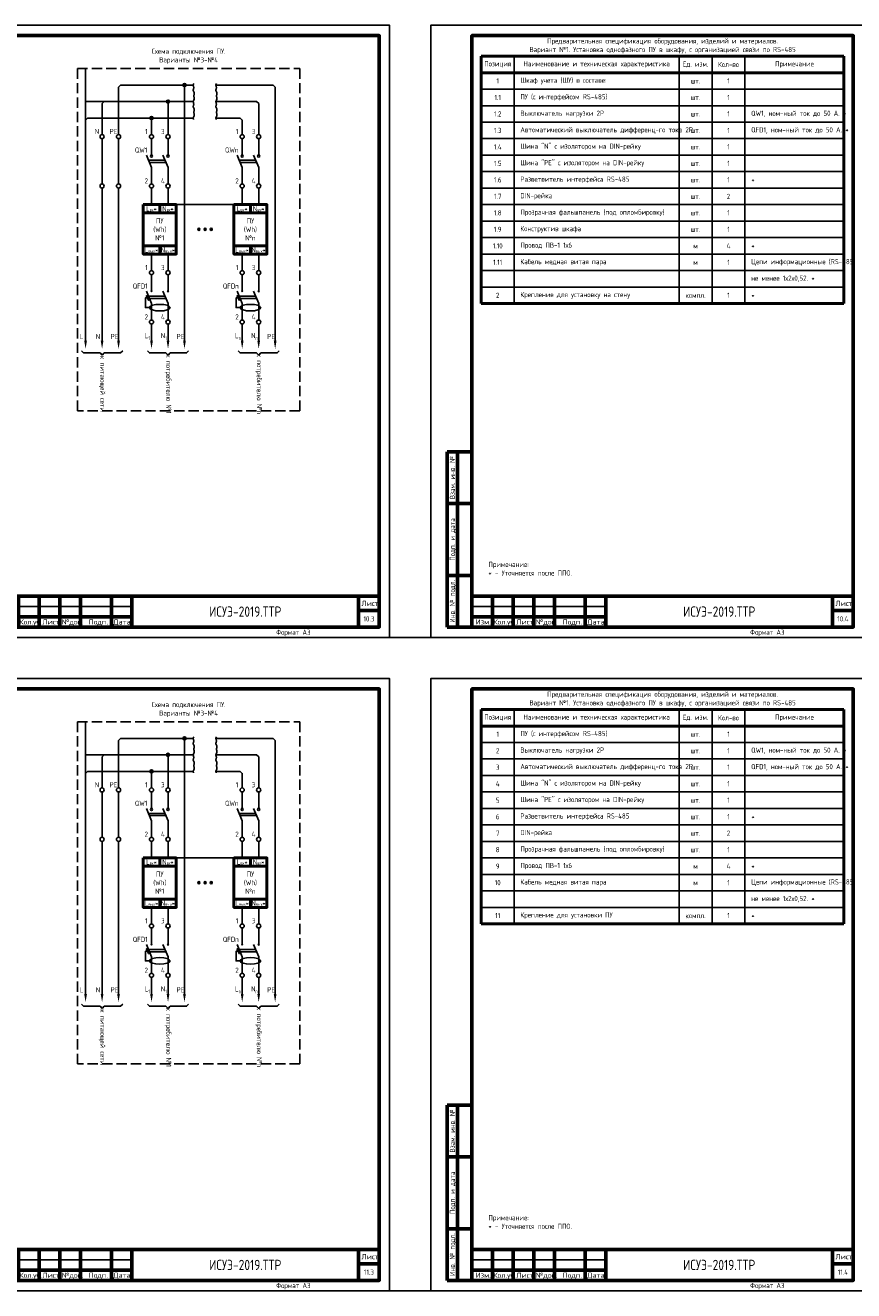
# Model space of a CAD drawing. Header units: millimetres. Extents: x -110 to 4101, y -10868 to 110.
# Tile 64 of 90: x 923 to 1325, y -3477 to -2863. Entities that reach past the tile are written whole.
import ezdxf
from ezdxf.enums import TextEntityAlignment as Align

# ---------------------------------------------------------------- set-up
doc = ezdxf.new("R2010")
doc.units = ezdxf.units.MM
doc.linetypes.add('GOST2.303 4', pattern=[7, 5, -2, 0])
doc.layers.add('01.Вспомогательный_слой', color=1, linetype='Continuous', plot=False)
doc.layers.add('Формат', color=7, linetype='Continuous', lineweight=25)
doc.layers.add('Формат @ 1', color=7, linetype='Continuous', lineweight=25)
doc.styles.add('Формат', font='isocpeur.ttf')
doc.styles.add('ЭП', font='GOST.TTF')

# ---------------------------------------------------------------- blocks, each defined once
blk = doc.blocks.new('*U77')
at = {"layer": 'Формат', "color": 7, "linetype": 'Continuous', "lineweight": 60}
for p, q in [((8, 85), (20, 85)), ((8, 85), (8, 0)), ((13, 85), (13, 0)), ((8, 60), (20, 60)), ((8, 25), (20, 25)), ((20, 15), (205, 15)), ((20, 15), (20, 0)), ((30, 15), (30, 0)), ((40, 15), (40, 0)), ((50, 15), (50, 0)), ((60, 15), (60, 0)), ((75, 15), (75, 0)), ((85, 15), (85, 0)), ((195, 15), (195, 0)), ((195, 8), (205, 8)), ((8, 0), (20, 0)), ((20, 5), (85, 5))]:
    blk.add_line(p, q, dxfattribs=at)
at = {"layer": 'Формат', "color": 7, "linetype": 'Continuous', "lineweight": 25}
blk.add_line((20, 10), (85, 10), dxfattribs=at)
blk.add_lwpolyline([(0, -5), (210, -5), (210, 292), (0, 292)], close=True, dxfattribs=at)
at = {"layer": 'Формат', "color": 7, "linetype": 'Continuous', "lineweight": 60}
blk.add_lwpolyline([(20, 0), (205, 0), (205, 287), (20, 287)], close=True, dxfattribs=at)
at = {"layer": 'Формат', "color": 7, "linetype": 'Continuous', "lineweight": 25, "style": 'ЭП'}
for s, p in [('Взам. инв. №', (10.5, 72.5)), ('Подп. и дата', (10.5, 42.5)), ('Инв. № подл.', (10.5, 12.5))]:
    blk.add_text(s, height=2.5, rotation=90, dxfattribs=at).set_placement(p, align=Align.MIDDLE_CENTER)
at = {"layer": 'Формат', "color": 7, "linetype": 'Continuous', "lineweight": 25, "style": 'Формат'}
for s, p in [('Лист', (196.38, 10.25)), ('Изм.', (21.81, 1.25)), ('Лист', (41.54, 1.25)), ('№док.', (50.89, 1.25)), ('Подп.', (63.99, 1.25)), ('Дата', (75.95, 1.25))]:
    blk.add_text(s, height=2.5, dxfattribs=at).set_placement(p)
at = {"layer": 'Формат', "color": 7, "linetype": 'Continuous', "lineweight": 25, "style": 'Формат', "width": 0.9}
blk.add_text('Кол.уч.', height=2.5, dxfattribs=at).set_placement((30.38, 1.25))
at = {"layer": 'Формат', "color": 7, "linetype": 'Continuous', "lineweight": 25, "style": 'ЭП', "flags": 8}
blk.add_attdef('N_ИНВ', text='', height=2.5, rotation=90, dxfattribs=at).set_placement((16.5, 12.5), align=Align.MIDDLE_CENTER)
for tag, p in [('изм.№', (21, 7.5)), ('изм.уч.', (31, 7.5)), ('изм.лист', (41, 7.5)), ('изм.№_док.', (50.5, 7.5)), ('изм_дата', (76, 7.5)), ('ФОРМ.ЛИСТА', (155, -2.5))]:
    blk.add_attdef(tag, text='', height=2.5, dxfattribs=at).set_placement(p, align=Align.MIDDLE_LEFT)
for tag, height, p in [('ОБОЗНАЧЕНИЕ', 5, (140, 7.5)), ('Лист', 2.5, (200, 4))]:
    blk.add_attdef(tag, text='', height=height, dxfattribs=at).set_placement(p, align=Align.MIDDLE_CENTER)
blk = doc.blocks.new('*T103')
at = {"color": 0, "linetype": 'ByBlock', "lineweight": 50, "ltscale": 0.2, "transparency": 16777216}
for p, q in [((0, 0), (176, 0)), ((0, 0), (0, -120)), ((176, 0), (176, -120)), ((0, -8), (176, -8)), ((0, -120), (176, -120))]:
    blk.add_line(p, q, dxfattribs=at)
at = {"color": 0, "linetype": 'ByBlock', "ltscale": 0.2, "transparency": 16777216}
for p, q in [((16, 0), (16, -120)), ((96, 0), (96, -120)), ((112, 0), (112, -120)), ((128, 0), (128, -120)), ((0, -16), (176, -16)), ((0, -24), (176, -24)), ((0, -32), (176, -32)), ((0, -40), (176, -40)), ((0, -48), (176, -48)), ((0, -56), (176, -56)), ((0, -64), (176, -64)), ((0, -72), (112, -72)), ((0, -80), (128, -80)), ((0, -88), (176, -88)), ((0, -96), (176, -96)), ((0, -104), (16, -104)), ((0, -112), (16, -112))]:
    blk.add_line(p, q, dxfattribs=at)
at = {"color": 0, "linetype": 'ByBlock', "lineweight": -2, "ltscale": 0.2, "transparency": 16777216}
for p, q in [((112, -72), (176, -72)), ((128, -80), (176, -80)), ((16, -104), (176, -104)), ((16, -112), (176, -112))]:
    blk.add_line(p, q, dxfattribs=at)
at = {"color": 0, "ltscale": 0.2, "transparency": 16777216, "char_height": 2.5, "style": 'ЭП'}
for s, insert, width, attachment_point in [('{\\fGOST type A|b1|i0|c204|p34;Позиция}', (8, -4), 10, 5), ('{\\fGOST type A|b1|i0|c204|p34;Наименование и техническая характеристика}', (56, -4), 74, 5), ('{\\fGOST type A|b1|i0|c204|p34;Ед. изм.}', (104, -4), 10, 5), ('{\\fGOST type A|b1|i0|c204|p34;Кол-во}', (120, -4), 10, 5), ('{\\fGOST type A|b1|i0|c204|p34;Примечание}', (152, -4), 42, 5), ('1', (8, -12), 10, 5), ('Шкаф учета (ШУ) в составе:', (19, -12), 74, 4), ('шт.', (104, -12), 10, 5), ('1', (120, -12), 10, 5), ('ПУ (с интерфейсом RS-485)', (19, -20), 74, 4), ('1.1', (8, -20), 10, 5), ('шт.', (104, -20), 10, 5), ('1', (120, -20), 10, 5), ('QW1, ном-ный ток до 50 А. *', (131, -28), 42, 4), ('1.2', (8, -28), 10, 5), ('Выключатель нагрузки 2P', (19, -28), 74, 4), ('шт.', (104, -28), 10, 5), ('1', (120, -28), 10, 5), ('1.3', (8, -36), 10, 5), ('Автоматический выключатель дифференц-го тока 2P', (19, -36), 74, 4), ('шт.', (104, -36), 10, 5), ('1', (120, -36), 10, 5), ('QFD1, ном-ный ток до 50 А. *', (131, -36), 42, 4), ('1.4', (8, -44), 10, 5), ('Шина "N" с изолятором на DIN-рейку', (19, -44), 74, 4), ('1', (120, -44), 10, 5), ('шт.', (104, -44), 10, 5), ('1.5', (8, -52), 10, 5), ('Шина "PE" с изолятором на DIN-рейку', (19, -52), 74, 4), ('шт.', (104, -52), 10, 5), ('1', (120, -52), 10, 5), ('1.6', (8, -60), 10, 5), ('Разветвитель интерфейса RS-485', (19, -60), 74, 4), ('шт.', (104, -60), 10, 5), ('1', (120, -60), 10, 5), ('*', (131, -60), 42, 4), ('1.7', (8, -68), 10, 5), ('DIN-рейка', (19, -68), 74, 4), ('шт.', (104, -68), 10, 5), ('2', (120, -68), 10, 5), ('Прозрачная фальшпанель (под опломбировку)', (19, -76), 74, 4), ('1.8', (8, -76), 10, 5), ('шт.', (104, -76), 10, 5), ('1', (120, -76), 10, 5), ('1.9', (8, -84), 10, 5), ('Конструктив шкафа', (19, -84), 74, 4), ('шт.', (104, -84), 10, 5), ('1', (120, -84), 10, 5), ('1.10', (8, -92), 10, 5), ('Провод ПВ-1 1х6', (19, -92), 74, 4), ('м', (104, -92), 10, 5), ('4', (120, -92), 10, 5), ('*', (131, -92), 42, 4), ('Кабель медная витая пара', (19, -100), 74, 4), ('Цепи информационные (RS-485)', (131, -100), 42, 4), ('1.11', (8, -100), 10, 5), ('м', (104, -100), 10, 5), ('1', (120, -100), 10, 5), ('не менее 1х2х0,52. *', (131, -108), 42, 4), ('2', (8, -116), 10, 5), ('Крепление для установку на стену', (19, -116), 74, 4), ('компл.', (104, -116), 10, 5), ('1', (120, -116), 10, 5), ('*', (131, -116), 42, 4)]:
    blk.add_mtext(s, dxfattribs=dict(at, insert=insert, width=width, attachment_point=attachment_point))
blk = doc.blocks.new('*T111')
at = {"color": 0, "linetype": 'ByBlock', "lineweight": 50, "ltscale": 0.2, "transparency": 16777216}
for p, q in [((0, 0), (176, 0)), ((0, 0), (0, -104)), ((176, 0), (176, -104)), ((0, -8), (176, -8)), ((0, -104), (176, -104))]:
    blk.add_line(p, q, dxfattribs=at)
at = {"color": 0, "linetype": 'ByBlock', "ltscale": 0.2, "transparency": 16777216}
for p, q in [((16, 0), (16, -104)), ((96, 0), (96, -104)), ((112, 0), (112, -104)), ((128, 0), (128, -104)), ((0, -16), (176, -16)), ((0, -24), (176, -24)), ((0, -32), (176, -32)), ((0, -40), (176, -40)), ((0, -48), (176, -48)), ((0, -56), (176, -56)), ((0, -64), (112, -64)), ((0, -72), (128, -72)), ((16, -80), (176, -80)), ((0, -96), (16, -96))]:
    blk.add_line(p, q, dxfattribs=at)
at = {"color": 0, "linetype": 'ByBlock', "lineweight": -2, "ltscale": 0.2, "transparency": 16777216}
for p, q in [((112, -64), (176, -64)), ((128, -72), (176, -72)), ((0, -80), (16, -80)), ((0, -88), (176, -88)), ((16, -96), (176, -96))]:
    blk.add_line(p, q, dxfattribs=at)
at = {"color": 0, "ltscale": 0.2, "transparency": 16777216, "char_height": 2.5, "style": 'ЭП'}
for s, insert, width, attachment_point in [('{\\fGOST type A|b1|i0|c204|p34;Позиция}', (8, -4), 10, 5), ('{\\fGOST type A|b1|i0|c204|p34;Наименование и техническая характеристика}', (56, -4), 74, 5), ('{\\fGOST type A|b1|i0|c204|p34;Ед. изм.}', (104, -4), 10, 5), ('{\\fGOST type A|b1|i0|c204|p34;Кол-во}', (120, -4), 10, 5), ('{\\fGOST type A|b1|i0|c204|p34;Примечание}', (152, -4), 42, 5), ('1', (8, -12), 10, 5), ('ПУ (с интерфейсом RS-485)', (19, -12), 74, 4), ('шт.', (104, -12), 10, 5), ('1', (120, -12), 10, 5), ('2', (8, -20), 10, 5), ('Выключатель нагрузки 2P', (19, -20), 74, 4), ('QW1, ном-ный ток до 50 А. *', (131, -20), 42, 4), ('Автоматический выключатель дифференц-го тока 2P', (19, -28), 74, 4), ('шт.', (104, -20), 10, 5), ('1', (120, -20), 10, 5), ('QFD1, ном-ный ток до 50 А. *', (131, -28), 42, 4), ('3', (8, -28), 10, 5), ('шт.', (104, -28), 10, 5), ('1', (120, -28), 10, 5), ('4', (8, -36), 10, 5), ('Шина "N" с изолятором на DIN-рейку', (19, -36), 74, 4), ('шт.', (104, -36), 10, 5), ('1', (120, -36), 10, 5), ('5', (8, -44), 10, 5), ('Шина "PE" с изолятором на DIN-рейку', (19, -44), 74, 4), ('1', (120, -44), 10, 5), ('шт.', (104, -44), 10, 5), ('6', (8, -52), 10, 5), ('Разветвитель интерфейса RS-485', (19, -52), 74, 4), ('шт.', (104, -52), 10, 5), ('1', (120, -52), 10, 5), ('*', (131, -52), 42, 4), ('7', (8, -60), 10, 5), ('DIN-рейка', (19, -60), 74, 4), ('шт.', (104, -60), 10, 5), ('2', (120, -60), 10, 5), ('8', (8, -68), 10, 5), ('Прозрачная фальшпанель (под опломбировку)', (19, -68), 74, 4), ('шт.', (104, -68), 10, 5), ('1', (120, -68), 10, 5), ('9', (8, -76), 10, 5), ('Провод ПВ-1 1х6', (19, -76), 74, 4), ('м', (104, -76), 10, 5), ('4', (120, -76), 10, 5), ('*', (131, -76), 42, 4), ('10', (8, -84), 10, 5), ('Кабель медная витая пара', (19, -84), 74, 4), ('м', (104, -84), 10, 5), ('1', (120, -84), 10, 5), ('Цепи информационные (RS-485)', (131, -84), 42, 4), ('не менее 1х2х0,52. *', (131, -92), 42, 4), ('*', (131, -100), 42, 4), ('11', (8, -100), 10, 5), ('Крепление для установки ПУ', (19, -100), 74, 4), ('компл.', (104, -100), 10, 5), ('1', (120, -100), 10, 5)]:
    blk.add_mtext(s, dxfattribs=dict(at, insert=insert, width=width, attachment_point=attachment_point))

msp = doc.modelspace()

# ---------------------------------------------------------------- hatches: boundary and pattern name
h = msp.add_hatch(color=256)
h.dxf.hatch_style = 1
edge = h.paths.add_edge_path()
edge.add_arc((1000.5, -2892), 0.75, 0, 360)
h = msp.add_hatch(color=256)
h.dxf.hatch_style = 1
edge = h.paths.add_edge_path()
edge.add_arc((992.5, -2900), 0.75, 0, 360)
h = msp.add_hatch(color=256)
h.dxf.hatch_style = 1
edge = h.paths.add_edge_path()
edge.add_arc((984.5, -2908), 0.75, 0, 360)
at = {"ltscale": 0.2}
h = msp.add_hatch(color=256, dxfattribs=at)
h.dxf.hatch_style = 1
edge = h.paths.add_edge_path()
edge.add_arc((1007.5, -2962), 0.5, 0, 360)
h = msp.add_hatch(color=256, dxfattribs=at)
h.dxf.hatch_style = 1
edge = h.paths.add_edge_path()
edge.add_arc((1010.5, -2962), 0.5, 0, 360)
h = msp.add_hatch(color=256, dxfattribs=at)
h.dxf.hatch_style = 1
edge = h.paths.add_edge_path()
edge.add_arc((1013.5, -2962), 0.5, 0, 360)
h = msp.add_hatch(color=256)
h.dxf.hatch_style = 1
edge = h.paths.add_edge_path()
edge.add_arc((1000.5, -3209), 0.75, 0, 360)
h = msp.add_hatch(color=256)
h.dxf.hatch_style = 1
edge = h.paths.add_edge_path()
edge.add_arc((992.5, -3217), 0.75, 0, 360)
h = msp.add_hatch(color=256)
h.dxf.hatch_style = 1
edge = h.paths.add_edge_path()
edge.add_arc((984.5, -3225), 0.75, 0, 360)
h = msp.add_hatch(color=256, dxfattribs=at)
h.dxf.hatch_style = 1
edge = h.paths.add_edge_path()
edge.add_arc((1007.5, -3279), 0.5, 0, 360)
h = msp.add_hatch(color=256, dxfattribs=at)
h.dxf.hatch_style = 1
edge = h.paths.add_edge_path()
edge.add_arc((1010.5, -3279), 0.5, 0, 360)
h = msp.add_hatch(color=256, dxfattribs=at)
h.dxf.hatch_style = 1
edge = h.paths.add_edge_path()
edge.add_arc((1013.5, -3279), 0.5, 0, 360)

# ---------------------------------------------------------------- linework, layer by layer
for p, q in [((959.5, -3022), (960.5, -3023)), ((961.5, -3022), (960.5, -3023)), ((991.5, -3022), (992.5, -3023)), ((993.5, -3022), (992.5, -3023)), ((1035.5, -3022), (1036.5, -3023)), ((1037.5, -3022), (1036.5, -3023)), ((959.5, -3339), (960.5, -3340)), ((961.5, -3339), (960.5, -3340)), ((991.5, -3339), (992.5, -3340)), ((993.5, -3339), (992.5, -3340)), ((1035.5, -3339), (1036.5, -3340)), ((1037.5, -3339), (1036.5, -3340))]:
    msp.add_line(p, q)
for points in [[(1005, -2891.25), (1004.856, -2891.603), (1004.789, -2891.914), (1004.78, -2892.19), (1004.812, -2892.438), (1004.868, -2892.661), (1004.93, -2892.867), (1004.979, -2893.062), (1005, -2893.25), (1004.979, -2893.438), (1004.93, -2893.633), (1004.868, -2893.839), (1004.812, -2894.062), (1004.78, -2894.31), (1004.789, -2894.586), (1004.856, -2894.897), (1005, -2895.25)], [(1016, -2891.25), (1015.856, -2891.603), (1015.789, -2891.914), (1015.78, -2892.19), (1015.812, -2892.438), (1015.868, -2892.661), (1015.93, -2892.867), (1015.979, -2893.062), (1016, -2893.25), (1015.979, -2893.438), (1015.93, -2893.633), (1015.868, -2893.839), (1015.812, -2894.062), (1015.78, -2894.31), (1015.789, -2894.586), (1015.856, -2894.897), (1016, -2895.25)], [(968.5, -2916), (968.5, -2893), (969.5, -2892), (1004.786, -2892)], [(1000.5, -3016), (1000.5, -2892)], [(1005, -2895.25), (1005.144, -2895.603), (1005.211, -2895.914), (1005.22, -2896.19), (1005.187, -2896.438), (1005.132, -2896.661), (1005.07, -2896.867), (1005.021, -2897.062), (1005, -2897.25), (1005.021, -2897.438), (1005.07, -2897.633), (1005.132, -2897.839), (1005.187, -2898.062), (1005.22, -2898.31), (1005.211, -2898.586), (1005.144, -2898.897), (1005, -2899.25)], [(1015.786, -2892), (1043.5, -2892), (1044.5, -2893), (1044.5, -3016)], [(1016, -2895.25), (1016.144, -2895.603), (1016.211, -2895.914), (1016.22, -2896.19), (1016.187, -2896.438), (1016.132, -2896.661), (1016.07, -2896.867), (1016.021, -2897.062), (1016, -2897.25), (1016.021, -2897.438), (1016.07, -2897.633), (1016.132, -2897.839), (1016.187, -2898.062), (1016.22, -2898.31), (1016.211, -2898.586), (1016.144, -2898.897), (1016, -2899.25)], [(960.5, -2916), (960.5, -2901), (961.5, -2900), (1004.786, -2900)], [(992.5, -2916), (992.5, -2900)], [(1005, -2899.25), (1004.856, -2899.603), (1004.789, -2899.914), (1004.78, -2900.19), (1004.812, -2900.438), (1004.868, -2900.661), (1004.93, -2900.867), (1004.979, -2901.062), (1005, -2901.25), (1004.979, -2901.438), (1004.93, -2901.633), (1004.868, -2901.839), (1004.812, -2902.062), (1004.78, -2902.31), (1004.789, -2902.586), (1004.856, -2902.897), (1005, -2903.25)], [(1005, -2903.25), (1005.144, -2903.603), (1005.211, -2903.914), (1005.22, -2904.19), (1005.187, -2904.438), (1005.132, -2904.661), (1005.07, -2904.867), (1005.021, -2905.062), (1005, -2905.25), (1005.021, -2905.438), (1005.07, -2905.633), (1005.132, -2905.839), (1005.187, -2906.062), (1005.22, -2906.31), (1005.211, -2906.586), (1005.144, -2906.897), (1005, -2907.25)], [(1016, -2899.25), (1015.856, -2899.603), (1015.789, -2899.914), (1015.78, -2900.19), (1015.812, -2900.438), (1015.868, -2900.661), (1015.93, -2900.867), (1015.979, -2901.062), (1016, -2901.25), (1015.979, -2901.438), (1015.93, -2901.633), (1015.868, -2901.839), (1015.812, -2902.062), (1015.78, -2902.31), (1015.789, -2902.586), (1015.856, -2902.897), (1016, -2903.25)], [(1015.786, -2900), (1035.5, -2900), (1036.5, -2901), (1036.5, -2916)], [(1016, -2903.25), (1016.144, -2903.603), (1016.211, -2903.914), (1016.22, -2904.19), (1016.187, -2904.438), (1016.132, -2904.661), (1016.07, -2904.867), (1016.021, -2905.062), (1016, -2905.25), (1016.021, -2905.438), (1016.07, -2905.633), (1016.132, -2905.839), (1016.187, -2906.062), (1016.22, -2906.31), (1016.211, -2906.586), (1016.144, -2906.897), (1016, -2907.25)], [(952.5, -3016), (952.5, -2909), (953.5, -2908), (1004.786, -2908)], [(984.5, -2916), (984.5, -2908)], [(1005, -2907.25), (1004.856, -2907.603), (1004.789, -2907.914), (1004.78, -2908.19), (1004.812, -2908.438), (1004.868, -2908.661), (1004.895, -2908.75)], [(1016, -2907.25), (1015.856, -2907.603), (1015.789, -2907.914), (1015.78, -2908.19), (1015.812, -2908.438), (1015.868, -2908.661), (1015.895, -2908.75)], [(1015.786, -2908), (1027.5, -2908), (1028.5, -2909), (1028.5, -2916)], [(960.5, -2940), (960.5, -2918)], [(968.5, -2940), (968.5, -2918)], [(984, -2926), (985, -2926)], [(992, -2926), (993, -2926)], [(1028, -2926), (1029, -2926)], [(1036, -2926), (1037, -2926)], [(960.5, -3016), (960.5, -2942)], [(968.5, -3016), (968.5, -2942)], [(984.5, -2950), (984.5, -2942)], [(992.5, -2950), (992.5, -2942)], [(1028.5, -2950), (1028.5, -2942)], [(1036.5, -2950), (1036.5, -2942)], [(984.5, -2974), (984.5, -2982)], [(992.5, -2974), (992.5, -2982)], [(1028.5, -2974), (1028.5, -2982)], [(1036.5, -2974), (1036.5, -2982)], [(983.509, -3000), (981.518, -3000), (981.518, -2995.306), (982.518, -2995.306)], [(1027.509, -3000), (1025.518, -3000), (1025.518, -2995.306), (1026.518, -2995.306)], [(984.5, -3008), (984.5, -3016)], [(992.5, -3008), (992.5, -3016)], [(1028.5, -3008), (1028.5, -3016)], [(1036.5, -3008), (1036.5, -3016)], [(968.5, -3233), (968.5, -3210), (969.5, -3209), (1004.786, -3209)], [(1000.5, -3333), (1000.5, -3209)], [(1005, -3208.25), (1004.856, -3208.603), (1004.789, -3208.914), (1004.78, -3209.19), (1004.812, -3209.438), (1004.868, -3209.661), (1004.93, -3209.867), (1004.979, -3210.062), (1005, -3210.25), (1004.979, -3210.438), (1004.93, -3210.633), (1004.868, -3210.839), (1004.812, -3211.062), (1004.78, -3211.31), (1004.789, -3211.586), (1004.856, -3211.897), (1005, -3212.25)], [(1016, -3208.25), (1015.856, -3208.603), (1015.789, -3208.914), (1015.78, -3209.19), (1015.812, -3209.438), (1015.868, -3209.661), (1015.93, -3209.867), (1015.979, -3210.062), (1016, -3210.25), (1015.979, -3210.438), (1015.93, -3210.633), (1015.868, -3210.839), (1015.812, -3211.062), (1015.78, -3211.31), (1015.789, -3211.586), (1015.856, -3211.897), (1016, -3212.25)], [(1015.786, -3209), (1043.5, -3209), (1044.5, -3210), (1044.5, -3333)], [(960.5, -3233), (960.5, -3218), (961.5, -3217), (1004.786, -3217)], [(992.5, -3233), (992.5, -3217)], [(1005, -3216.25), (1004.856, -3216.603), (1004.789, -3216.914), (1004.78, -3217.19), (1004.812, -3217.438), (1004.868, -3217.661), (1004.93, -3217.867), (1004.979, -3218.062), (1005, -3218.25), (1004.979, -3218.438), (1004.93, -3218.633), (1004.868, -3218.839), (1004.812, -3219.062), (1004.78, -3219.31), (1004.789, -3219.586), (1004.856, -3219.897), (1005, -3220.25)], [(1005, -3212.25), (1005.144, -3212.603), (1005.211, -3212.914), (1005.22, -3213.19), (1005.187, -3213.438), (1005.132, -3213.661), (1005.07, -3213.867), (1005.021, -3214.062), (1005, -3214.25), (1005.021, -3214.438), (1005.07, -3214.633), (1005.132, -3214.839), (1005.187, -3215.062), (1005.22, -3215.31), (1005.211, -3215.586), (1005.144, -3215.897), (1005, -3216.25)], [(1016, -3216.25), (1015.856, -3216.603), (1015.789, -3216.914), (1015.78, -3217.19), (1015.812, -3217.438), (1015.868, -3217.661), (1015.93, -3217.867), (1015.979, -3218.062), (1016, -3218.25), (1015.979, -3218.438), (1015.93, -3218.633), (1015.868, -3218.839), (1015.812, -3219.062), (1015.78, -3219.31), (1015.789, -3219.586), (1015.856, -3219.897), (1016, -3220.25)], [(1015.786, -3217), (1035.5, -3217), (1036.5, -3218), (1036.5, -3233)], [(1016, -3212.25), (1016.144, -3212.603), (1016.211, -3212.914), (1016.22, -3213.19), (1016.187, -3213.438), (1016.132, -3213.661), (1016.07, -3213.867), (1016.021, -3214.062), (1016, -3214.25), (1016.021, -3214.438), (1016.07, -3214.633), (1016.132, -3214.839), (1016.187, -3215.062), (1016.22, -3215.31), (1016.211, -3215.586), (1016.144, -3215.897), (1016, -3216.25)], [(1005, -3220.25), (1005.144, -3220.603), (1005.211, -3220.914), (1005.22, -3221.19), (1005.187, -3221.438), (1005.132, -3221.661), (1005.07, -3221.867), (1005.021, -3222.062), (1005, -3222.25), (1005.021, -3222.438), (1005.07, -3222.633), (1005.132, -3222.839), (1005.187, -3223.062), (1005.22, -3223.31), (1005.211, -3223.586), (1005.144, -3223.897), (1005, -3224.25)], [(1016, -3220.25), (1016.144, -3220.603), (1016.211, -3220.914), (1016.22, -3221.19), (1016.187, -3221.438), (1016.132, -3221.661), (1016.07, -3221.867), (1016.021, -3222.062), (1016, -3222.25), (1016.021, -3222.438), (1016.07, -3222.633), (1016.132, -3222.839), (1016.187, -3223.062), (1016.22, -3223.31), (1016.211, -3223.586), (1016.144, -3223.897), (1016, -3224.25)], [(952.5, -3333), (952.5, -3226), (953.5, -3225), (1004.786, -3225)], [(984.5, -3233), (984.5, -3225)], [(1005, -3224.25), (1004.856, -3224.603), (1004.789, -3224.914), (1004.78, -3225.19), (1004.812, -3225.438), (1004.868, -3225.661), (1004.895, -3225.75)], [(1016, -3224.25), (1015.856, -3224.603), (1015.789, -3224.914), (1015.78, -3225.19), (1015.812, -3225.438), (1015.868, -3225.661), (1015.895, -3225.75)], [(1015.786, -3225), (1027.5, -3225), (1028.5, -3226), (1028.5, -3233)], [(960.5, -3257), (960.5, -3235)], [(968.5, -3257), (968.5, -3235)], [(984, -3243), (985, -3243)], [(992, -3243), (993, -3243)], [(1028, -3243), (1029, -3243)], [(1036, -3243), (1037, -3243)], [(960.5, -3333), (960.5, -3259)], [(968.5, -3333), (968.5, -3259)], [(984.5, -3267), (984.5, -3259)], [(992.5, -3267), (992.5, -3259)], [(1028.5, -3267), (1028.5, -3259)], [(1036.5, -3267), (1036.5, -3259)], [(984.5, -3291), (984.5, -3299)], [(992.5, -3291), (992.5, -3299)], [(1028.5, -3291), (1028.5, -3299)], [(1036.5, -3291), (1036.5, -3299)], [(983.509, -3317), (981.518, -3317), (981.518, -3312.306), (982.518, -3312.306)], [(1027.509, -3317), (1025.518, -3317), (1025.518, -3312.306), (1026.518, -3312.306)], [(984.5, -3325), (984.5, -3333)], [(992.5, -3325), (992.5, -3333)], [(1028.5, -3325), (1028.5, -3333)], [(1036.5, -3325), (1036.5, -3333)]]:
    msp.add_lwpolyline(points, dxfattribs=at)
at = {"ltscale": 2}
for points in [[(984.5, -2918), (984.5, -2926)], [(992.5, -2918), (992.5, -2926)], [(1028.5, -2918), (1028.5, -2926)], [(1036.5, -2918), (1036.5, -2926)], [(982.015, -2926), (984.5, -2932)], [(983.05, -2928.5), (991.05, -2928.5)], [(990.015, -2926), (992.5, -2932)], [(1026.015, -2926), (1028.5, -2932)], [(1027.05, -2928.5), (1035.05, -2928.5)], [(1034.015, -2926), (1036.5, -2932)], [(983.464, -2929.5), (991.464, -2929.5)], [(984.5, -2940), (984.5, -2932)], [(992.5, -2940), (992.5, -2932)], [(1027.464, -2929.5), (1035.464, -2929.5)], [(1028.5, -2940), (1028.5, -2932)], [(1036.5, -2940), (1036.5, -2932)], [(984.5, -2984), (984.5, -2992)], [(992.5, -2984), (992.5, -2992)], [(1028.5, -2984), (1028.5, -2992)], [(1036.5, -2984), (1036.5, -2992)], [(982.015, -2992), (984.5, -2998)], [(983.05, -2994.5), (991.05, -2994.5)], [(983.464, -2995.5), (991.464, -2995.5)], [(990.015, -2992), (992.5, -2998)], [(1026.015, -2992), (1028.5, -2998)], [(1027.05, -2994.5), (1035.05, -2994.5)], [(1027.464, -2995.5), (1035.464, -2995.5)], [(1034.015, -2992), (1036.5, -2998)], [(984.5, -3006), (984.5, -2998)], [(992.5, -3006), (992.5, -2998)], [(1028.5, -3006), (1028.5, -2998)], [(1036.5, -3006), (1036.5, -2998)], [(984.5, -3235), (984.5, -3243)], [(992.5, -3235), (992.5, -3243)], [(1028.5, -3235), (1028.5, -3243)], [(1036.5, -3235), (1036.5, -3243)], [(982.015, -3243), (984.5, -3249)], [(983.05, -3245.5), (991.05, -3245.5)], [(983.464, -3246.5), (991.464, -3246.5)], [(990.015, -3243), (992.5, -3249)], [(1026.015, -3243), (1028.5, -3249)], [(1027.05, -3245.5), (1035.05, -3245.5)], [(1027.464, -3246.5), (1035.464, -3246.5)], [(1034.015, -3243), (1036.5, -3249)], [(984.5, -3257), (984.5, -3249)], [(992.5, -3257), (992.5, -3249)], [(1028.5, -3257), (1028.5, -3249)], [(1036.5, -3257), (1036.5, -3249)], [(984.5, -3301), (984.5, -3309)], [(992.5, -3301), (992.5, -3309)], [(1028.5, -3301), (1028.5, -3309)], [(1036.5, -3301), (1036.5, -3309)], [(982.015, -3309), (984.5, -3315)], [(990.015, -3309), (992.5, -3315)], [(1026.015, -3309), (1028.5, -3315)], [(1034.015, -3309), (1036.5, -3315)], [(983.05, -3311.5), (991.05, -3311.5)], [(983.464, -3312.5), (991.464, -3312.5)], [(984.5, -3323), (984.5, -3315)], [(992.5, -3323), (992.5, -3315)], [(1027.05, -3311.5), (1035.05, -3311.5)], [(1027.464, -3312.5), (1035.464, -3312.5)], [(1028.5, -3323), (1028.5, -3315)], [(1036.5, -3323), (1036.5, -3315)]]:
    msp.add_lwpolyline(points, dxfattribs=at)
at = {"lineweight": 50, "ltscale": 2}
for points in [[(980.5, -2950), (988.5, -2950), (988.5, -2954), (980.5, -2954)], [(980.5, -2950), (996.5, -2950), (996.5, -2974), (980.5, -2974)], [(988.5, -2950), (996.5, -2950), (996.5, -2954), (988.5, -2954)], [(1024.5, -2950), (1032.5, -2950), (1032.5, -2954), (1024.5, -2954)], [(1024.5, -2950), (1040.5, -2950), (1040.5, -2974), (1024.5, -2974)], [(1032.5, -2950), (1040.5, -2950), (1040.5, -2954), (1032.5, -2954)], [(980.5, -2954), (996.5, -2954), (996.5, -2970), (980.5, -2970)], [(1024.5, -2954), (1040.5, -2954), (1040.5, -2970), (1024.5, -2970)], [(980.5, -2970), (988.5, -2970), (988.5, -2974), (980.5, -2974)], [(988.5, -2970), (996.5, -2970), (996.5, -2974), (988.5, -2974)], [(1024.5, -2970), (1032.5, -2970), (1032.5, -2974), (1024.5, -2974)], [(1032.5, -2970), (1040.5, -2970), (1040.5, -2974), (1032.5, -2974)], [(980.5, -3267), (988.5, -3267), (988.5, -3271), (980.5, -3271)], [(980.5, -3267), (996.5, -3267), (996.5, -3291), (980.5, -3291)], [(980.5, -3271), (996.5, -3271), (996.5, -3287), (980.5, -3287)], [(988.5, -3267), (996.5, -3267), (996.5, -3271), (988.5, -3271)], [(1024.5, -3267), (1032.5, -3267), (1032.5, -3271), (1024.5, -3271)], [(1024.5, -3267), (1040.5, -3267), (1040.5, -3291), (1024.5, -3291)], [(1024.5, -3271), (1040.5, -3271), (1040.5, -3287), (1024.5, -3287)], [(1032.5, -3267), (1040.5, -3267), (1040.5, -3271), (1032.5, -3271)], [(980.5, -3287), (988.5, -3287), (988.5, -3291), (980.5, -3291)], [(988.5, -3287), (996.5, -3287), (996.5, -3291), (988.5, -3291)], [(1024.5, -3287), (1032.5, -3287), (1032.5, -3291), (1024.5, -3291)], [(1032.5, -3287), (1040.5, -3287), (1040.5, -3291), (1032.5, -3291)]]:
    msp.add_lwpolyline(points, close=True, dxfattribs=at)
at = {"ltscale": 2}
for points in [[(982.798, -2993.891), (983.717, -2996.109), (982.977, -2996.415), (982.059, -2994.197)], [(1026.798, -2993.891), (1027.717, -2996.109), (1026.977, -2996.415), (1026.059, -2994.197)], [(982.798, -3310.891), (983.717, -3313.109), (982.977, -3313.415), (982.059, -3311.197)], [(1026.798, -3310.891), (1027.717, -3313.109), (1026.977, -3313.415), (1026.059, -3311.197)]]:
    msp.add_lwpolyline(points, close=True, dxfattribs=at)
for points in [[(984.146, -2991.646), (984.854, -2992.354)], [(984.854, -2991.646), (984.146, -2992.354)], [(992.146, -2991.646), (992.854, -2992.354)], [(992.854, -2991.646), (992.146, -2992.354)], [(1028.146, -2991.646), (1028.854, -2992.354)], [(1028.854, -2991.646), (1028.146, -2992.354)], [(1036.146, -2991.646), (1036.854, -2992.354)], [(1036.854, -2991.646), (1036.146, -2992.354)], [(959.5, -3022), (951.5, -3022), (950.5, -3021)], [(970.5, -3021), (969.5, -3022), (961.5, -3022)], [(991.5, -3022), (983.5, -3022), (982.5, -3021)], [(1002.5, -3021), (1001.5, -3022), (993.5, -3022)], [(1035.5, -3022), (1027.5, -3022), (1026.5, -3021)], [(1046.5, -3021), (1045.5, -3022), (1037.5, -3022)], [(984.146, -3308.646), (984.854, -3309.354)], [(984.854, -3308.646), (984.146, -3309.354)], [(992.146, -3308.646), (992.854, -3309.354)], [(992.854, -3308.646), (992.146, -3309.354)], [(1028.146, -3308.646), (1028.854, -3309.354)], [(1028.854, -3308.646), (1028.146, -3309.354)], [(1036.146, -3308.646), (1036.854, -3309.354)], [(1036.854, -3308.646), (1036.146, -3309.354)], [(959.5, -3339), (951.5, -3339), (950.5, -3338)], [(970.5, -3338), (969.5, -3339), (961.5, -3339)], [(991.5, -3339), (983.5, -3339), (982.5, -3338)], [(1002.5, -3338), (1001.5, -3339), (993.5, -3339)], [(1035.5, -3339), (1027.5, -3339), (1026.5, -3338)], [(1046.5, -3338), (1045.5, -3339), (1037.5, -3339)]]:
    msp.add_lwpolyline(points)
for centre, radius in [((1000.5, -2892), 0.75), ((992.5, -2900), 0.75), ((984.5, -2908), 0.75), ((960.5, -2917), 1), ((968.5, -2917), 1), ((984.5, -2917), 1), ((992.5, -2917), 1), ((1028.5, -2917), 1), ((1036.5, -2917), 1), ((960.5, -2941), 1), ((968.5, -2941), 1), ((984.5, -2941), 1), ((992.5, -2941), 1), ((1028.5, -2941), 1), ((1036.5, -2941), 1), ((984.5, -2983), 1), ((992.5, -2983), 1), ((1028.5, -2983), 1), ((1036.5, -2983), 1), ((984.5, -3007), 1), ((992.5, -3007), 1), ((1028.5, -3007), 1), ((1036.5, -3007), 1), ((1000.5, -3209), 0.75), ((992.5, -3217), 0.75), ((984.5, -3225), 0.75), ((960.5, -3234), 1), ((968.5, -3234), 1), ((984.5, -3234), 1), ((992.5, -3234), 1), ((1028.5, -3234), 1), ((1036.5, -3234), 1), ((960.5, -3258), 1), ((968.5, -3258), 1), ((984.5, -3258), 1), ((992.5, -3258), 1), ((1028.5, -3258), 1), ((1036.5, -3258), 1), ((984.5, -3300), 1), ((992.5, -3300), 1), ((1028.5, -3300), 1), ((1036.5, -3300), 1), ((984.5, -3324), 1), ((992.5, -3324), 1), ((1028.5, -3324), 1), ((1036.5, -3324), 1)]:
    msp.add_circle(centre, radius, dxfattribs=at)
at = {"ltscale": 0.2}
for centre in [(984.5, -2926.5), (992.5, -2926.5), (1028.5, -2926.5), (1036.5, -2926.5), (1007.5, -2962), (1010.5, -2962), (1013.5, -2962), (984.5, -3243.5), (992.5, -3243.5), (1028.5, -3243.5), (1036.5, -3243.5), (1007.5, -3279), (1010.5, -3279), (1013.5, -3279)]:
    msp.add_circle(centre, 0.5, dxfattribs=at)
for centre in [(988.5, -3000), (1032.5, -3000), (988.5, -3317), (1032.5, -3317)]:
    msp.add_ellipse(centre, major_axis=(-4.991, 0), ratio=0.3205853, dxfattribs=at)
for points in [[(953.167, -3016), (951.833, -3016), (952.5, -3020)], [(961.167, -3016), (959.833, -3016), (960.5, -3020)], [(969.167, -3016), (967.833, -3016), (968.5, -3020)], [(985.167, -3016), (983.833, -3016), (984.5, -3020)], [(993.167, -3016), (991.833, -3016), (992.5, -3020)], [(1001.167, -3016), (999.833, -3016), (1000.5, -3020)], [(1029.167, -3016), (1027.833, -3016), (1028.5, -3020)], [(1037.167, -3016), (1035.833, -3016), (1036.5, -3020)], [(1045.167, -3016), (1043.833, -3016), (1044.5, -3020)], [(953.167, -3333), (951.833, -3333), (952.5, -3337)], [(961.167, -3333), (959.833, -3333), (960.5, -3337)], [(969.167, -3333), (967.833, -3333), (968.5, -3337)], [(985.167, -3333), (983.833, -3333), (984.5, -3337)], [(993.167, -3333), (991.833, -3333), (992.5, -3337)], [(1001.167, -3333), (999.833, -3333), (1000.5, -3337)], [(1029.167, -3333), (1027.833, -3333), (1028.5, -3337)], [(1037.167, -3333), (1035.833, -3333), (1036.5, -3337)], [(1045.167, -3333), (1043.833, -3333), (1044.5, -3337)]]:
    msp.add_solid(points)
at = {"layer": '01.Вспомогательный_слой', "linetype": 'GOST2.303 4'}
for points in [[(948.5, -2884), (1056.5, -2884), (1056.5, -3050), (948.5, -3050)], [(948.5, -3201), (1056.5, -3201), (1056.5, -3367), (948.5, -3367)]]:
    msp.add_lwpolyline(points, close=True, dxfattribs=at)
at = {"layer": '01.Вспомогательный_слой', "ltscale": 0.2}
for points in [[(952.5, -2900), (952.5, -2884), (948.5, -2884)], [(952.5, -2909), (952.5, -2900), (961.5, -2900)], [(996.5, -2950), (1024.5, -2950)], [(952.5, -3217), (952.5, -3201), (948.5, -3201)], [(952.5, -3226), (952.5, -3217), (961.5, -3217)], [(996.5, -3267), (1024.5, -3267)]]:
    msp.add_lwpolyline(points, dxfattribs=at)
at = {"layer": '01.Вспомогательный_слой'}
for points in [[(1100, -3160), (1120, -3160)], [(1100, -3477), (1120, -3477)]]:
    msp.add_lwpolyline(points, dxfattribs=at)

# ---------------------------------------------------------------- block references
for name, p in [('*T103', (1144.5, -2878)), ('*T111', (1144.5, -3195))]:
    msp.add_blockref(name, p)
at = {"layer": 'Формат @ 1', "color": 0, "ltscale": 0.7}
for p, values in [((890, -3155), {'ОБОЗНАЧЕНИЕ': 'ИСУЭ-2019.ТТР', 'Лист': '10.3', 'ФОРМ.ЛИСТА': 'Формат А3'}), ((890, -3472), {'ОБОЗНАЧЕНИЕ': 'ИСУЭ-2019.ТТР', 'Лист': '11.3', 'ФОРМ.ЛИСТА': 'Формат А3'})]:
    msp.add_blockref('*U77', p, dxfattribs=at).add_auto_attribs(values)
at = {"layer": 'Формат @ 1', "ltscale": 0.7}
for p, values in [((1120, -3155), {'ОБОЗНАЧЕНИЕ': 'ИСУЭ-2019.ТТР', 'Лист': '10.4', 'ФОРМ.ЛИСТА': 'Формат А3'}), ((1120, -3472), {'ОБОЗНАЧЕНИЕ': 'ИСУЭ-2019.ТТР', 'Лист': '11.4', 'ФОРМ.ЛИСТА': 'Формат А3'})]:
    msp.add_blockref('*U77', p, dxfattribs=at).add_auto_attribs(values)

# ---------------------------------------------------------------- texts
at = {"char_height": 2.5, "style": 'ЭП'}
for s, insert, width, attachment_point in [('Предварительная спецификация оборудования, изделий и материалов.\\PВариант №1. Установка однофазного ПУ в шкафу, с организацией связи по RS-485', (1232.5, -2873), 176, 5), ('Схема подключения ПУ.^JВарианты №3-№4', (1002.5, -2878), 108, 5), ('N', (958, -2914.5), 5, 5), ('PE', (966, -2914.5), 5, 5), ('1', (982, -2914.5), 5, 5), ('3', (990, -2914.5), 5, 5), ('1', (1026, -2914.5), 5, 5), ('3', (1034, -2914.5), 5, 5), ('QW1', (979.472, -2923.5), 10, 5), ('QWn', (1023.472, -2923.5), 10, 5), ('2', (982, -2938.5), 5, 5), ('4', (990, -2938.5), 5, 5), ('2', (1026, -2938.5), 5, 5), ('4', (1034, -2938.5), 5, 5), ('L{\\H0.6x;вх}*', (984.5, -2952), 8, 5), ('N{\\H0.6x;вх}*', (992.5, -2952), 8, 5), ('L{\\H0.6x;вх}*', (1028.5, -2952), 8, 5), ('N{\\H0.6x;вх}*', (1036.5, -2952), 8, 5), ('ПУ \\P(Wh)\\P№1', (988.5, -2962), 16, 5), ('ПУ \\P(Wh)\\P№n', (1032.5, -2962), 16, 5), ('L{\\H0.6x;вых}*', (984.5, -2972), 8, 5), ('N{\\H0.6x;вых}*', (992.5, -2972), 8, 5), ('L{\\H0.6x;вых}*', (1028.5, -2972), 8, 5), ('N{\\H0.6x;вых}*', (1036.5, -2972), 8, 5), ('1', (982, -2980.5), 5, 5), ('3', (990, -2980.5), 5, 5), ('1', (1026, -2980.5), 5, 5), ('3', (1034, -2980.5), 5, 5), ('QFD1', (979, -2989.518), 10, 5), ('QFDn', (1023, -2989.518), 10, 5), ('2', (982, -3004.5), 5, 5), ('4', (990, -3004.5), 5, 5), ('2', (1026, -3004.5), 5, 5), ('4', (1034, -3004.5), 5, 5), ('L', (950.5, -3014), 4, 5), ('N', (958.5, -3014), 4, 5), ('PE', (966.5, -3014), 4, 5), ('\\A1;L{\\H0.7x;\\S^ 1;}', (982.5, -3014), 4, 5), ('\\A1;N{\\H0.7x;\\S^ 1;}', (990.5, -3014), 4, 5), ('PE', (998.5, -3014), 4, 5), ('\\A1;L{\\H0.7x;\\S^ n;}', (1026.5, -3014), 4, 5), ('\\A1;N{\\H0.7x;\\S^ n;}', (1034.5, -3014), 4, 5), ('PE', (1042.5, -3014), 4, 5), ('Примечание:\\P* - Уточняется после ППО.', (1148, -3130), 169, 7), ('Предварительная спецификация оборудования, изделий и материалов.\\PВариант №1. Установка однофазного ПУ в шкафу, с организацией связи по RS-485', (1232.5, -3190), 176, 5), ('Схема подключения ПУ.^JВарианты №3-№4', (1002.5, -3195), 108, 5), ('N', (958, -3231.5), 5, 5), ('PE', (966, -3231.5), 5, 5), ('1', (982, -3231.5), 5, 5), ('3', (990, -3231.5), 5, 5), ('1', (1026, -3231.5), 5, 5), ('3', (1034, -3231.5), 5, 5), ('QW1', (979.472, -3240.5), 10, 5), ('QWn', (1023.472, -3240.5), 10, 5), ('2', (982, -3255.5), 5, 5), ('4', (990, -3255.5), 5, 5), ('2', (1026, -3255.5), 5, 5), ('4', (1034, -3255.5), 5, 5), ('L{\\H0.6x;вх}*', (984.5, -3269), 8, 5), ('N{\\H0.6x;вх}*', (992.5, -3269), 8, 5), ('L{\\H0.6x;вх}*', (1028.5, -3269), 8, 5), ('N{\\H0.6x;вх}*', (1036.5, -3269), 8, 5), ('ПУ \\P(Wh)\\P№1', (988.5, -3279), 16, 5), ('ПУ \\P(Wh)\\P№n', (1032.5, -3279), 16, 5), ('L{\\H0.6x;вых}*', (984.5, -3289), 8, 5), ('N{\\H0.6x;вых}*', (992.5, -3289), 8, 5), ('L{\\H0.6x;вых}*', (1028.5, -3289), 8, 5), ('N{\\H0.6x;вых}*', (1036.5, -3289), 8, 5), ('1', (982, -3297.5), 5, 5), ('3', (990, -3297.5), 5, 5), ('1', (1026, -3297.5), 5, 5), ('3', (1034, -3297.5), 5, 5), ('QFD1', (979, -3306.518), 10, 5), ('QFDn', (1023, -3306.518), 10, 5), ('2', (982, -3321.5), 5, 5), ('4', (990, -3321.5), 5, 5), ('2', (1026, -3321.5), 5, 5), ('4', (1034, -3321.5), 5, 5), ('L', (950.5, -3331), 4, 5), ('N', (958.5, -3331), 4, 5), ('PE', (966.5, -3331), 4, 5), ('\\A1;L{\\H0.7x;\\S^ 1;}', (982.5, -3331), 4, 5), ('\\A1;N{\\H0.7x;\\S^ 1;}', (990.5, -3331), 4, 5), ('PE', (998.5, -3331), 4, 5), ('\\A1;L{\\H0.7x;\\S^ n;}', (1026.5, -3331), 4, 5), ('\\A1;N{\\H0.7x;\\S^ n;}', (1034.5, -3331), 4, 5), ('PE', (1042.5, -3331), 4, 5), ('Примечание:\\P* - Уточняется после ППО.', (1148, -3447), 169, 7)]:
    msp.add_mtext(s, dxfattribs=dict(at, insert=insert, width=width, attachment_point=attachment_point))
at = {"char_height": 2.5, "width": 25.5, "attachment_point": 5, "rotation": 270, "style": 'ЭП'}
for s, insert in [('к потребителю №1', (992.5, -3037)), ('к потребителю №n', (1036.5, -3037)), ('к питающей сети', (960.5, -3037)), ('к питающей сети', (960.5, -3354)), ('к потребителю №1', (992.5, -3354)), ('к потребителю №n', (1036.5, -3354))]:
    msp.add_mtext(s, dxfattribs=dict(at, insert=insert))

doc.saveas('drawing.dxf')
